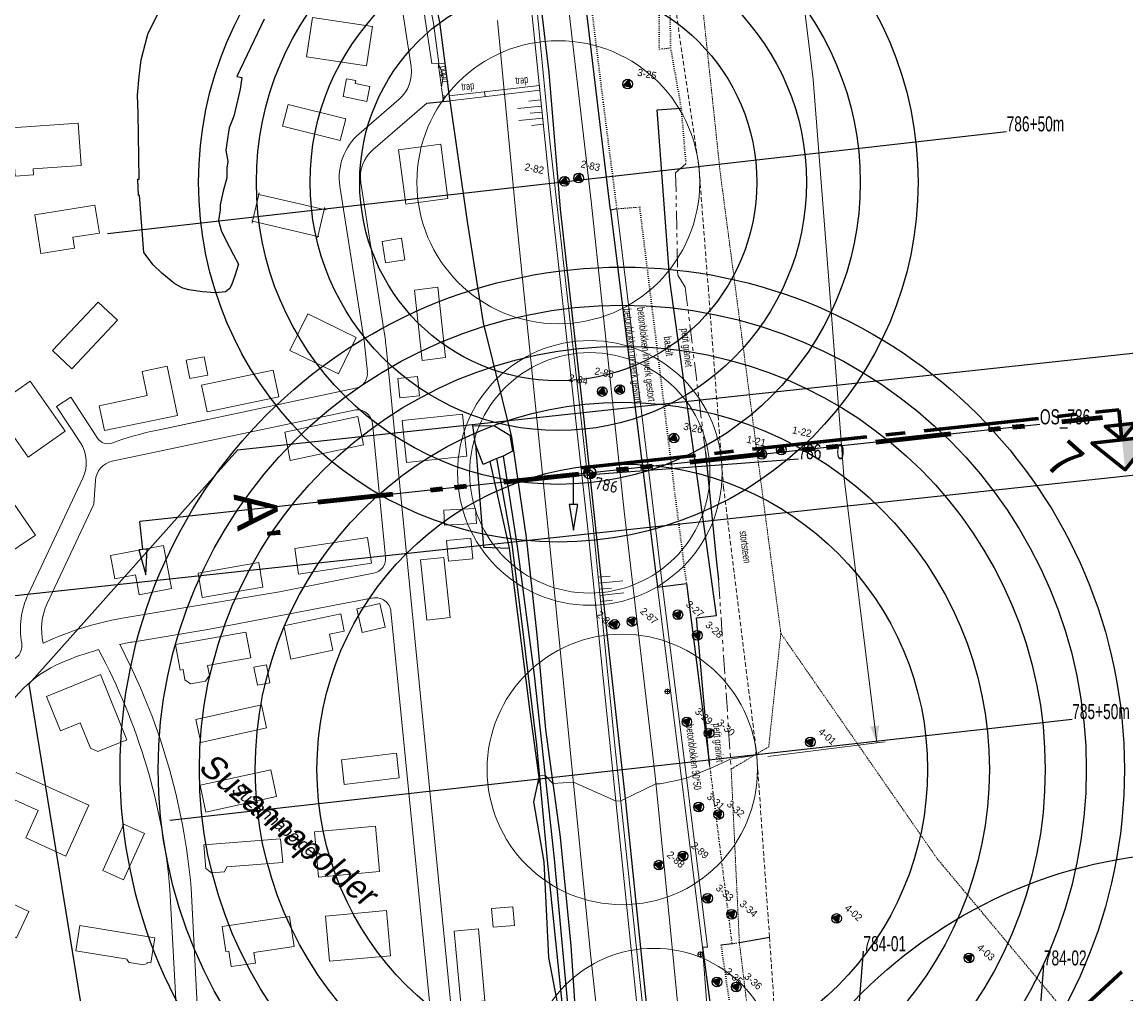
# Model space of a CAD drawing. Header units: metres. Extents: x 63969 to 66720, y 402115 to 403595.
# Tile 35 of 52: x 66018 to 66201, y 402793 to 402954. Entities that reach past the tile are written whole.
import ezdxf
from ezdxf.enums import TextEntityAlignment as Align

# ---------------------------------------------------------------- set-up
doc = ezdxf.new("R2010")
doc.units = ezdxf.units.M
for name, pattern in [('BLADGRENS', [31, 12.5, -6.25, 2, -2, 2, -6.25]), ('CENTER2', [28.575, 19.05, -3.175, 3.175, -3.175]), ('DASHDOT', [1, 0.5, -0.25, 0, -0.25]), ('DOT', [0.25, 0, -0.25]), ('HIDDEN', [0.375, 0.25, -0.125]), ('PHANTOM2', [1.25, 0.625, -0.125, 0.125, -0.125, 0.125, -0.125])]:
    doc.linetypes.add(name, pattern=pattern)
doc.layers.get('0').update_dxf_attribs({"linetype": 'CONTINUOUS'})
for name, color, linetype in [('0 @ 0.5', 7, 'CONTINUOUS'), ('0 @ 1', 7, 'CONTINUOUS'), ('BS-BOORPUNTEN MET CODE', 2, 'CONTINUOUS'), ('BS-DWP KANT PUIN-STENEN', 253, 'CONTINUOUS'), ('BS-INSTEEK-SLOOT-KPN', 253, 'CONTINUOUS'), ('BS-OVERIG-KPN', 253, 'CONTINUOUS'), ('BS-SCHEIDINGSL-TALUDBEKL-NTZ', 253, 'CONTINUOUS'), ('BS-SCHEIDINGSLIJN-TALUDBEKLEDING', 253, 'CONTINUOUS'), ('BS-WATERLIJN-KPN', 253, 'CONTINUOUS'), ('DWARSPROFIEL_LOKATIE', 125, 'CONTINUOUS'), ('DWARSPROFIEL_LOKATIE_INGEMETEN', 1, 'CONTINUOUS'), ('Hulp dieptelijnen', 78, 'CONTINUOUS'), ('THEORETISCHE_NULLIJN', 125, 'CONTINUOUS')]:
    doc.layers.add(name, color=color, linetype=linetype)
for name, color, linetype, lineweight in [('BS-AFVALBAK', 253, 'CONTINUOUS', 0), ('BS-BEBOUWING', 253, 'CONTINUOUS', 0), ('BS-DIJKPAAL', 2, 'CONTINUOUS', 25), ('BS-DIJKPAALNR', 6, 'CONTINUOUS', 25), ('BS-HEK', 253, 'RASTER', 0), ('BS-HEKWERK-NVV-KL-1_5M', 253, 'RASTER', 0), ('BS-KANT-KREUKELBERM', 35, 'PHANTOM2', 0), ('BS-KANT-VERHARDING', 253, 'CONTINUOUS', 0), ('BS-KRUINLIJN', 253, 'CONTINUOUS', 0), ('BS-OVERIGE-LIJNEN', 253, 'CONTINUOUS', 0), ('BS-OVERIGE-TEKSTEN', 253, 'CONTINUOUS', 0), ('BS-OVERIGE-TEKSTEN-1', 253, 'RASTER', 0), ('BS-OVERIGE-TEKSTEN-2', 253, 'CONTINUOUS', 0), ('BS-PERKOENRIJ', 203, 'DOT', 5), ('BS-PERKOENRIJ-MET-BETONBAND', 213, 'DASHDOT', 0), ('BS-RASTER', 253, 'RASTER', 0), ('BS-SYMBOOL-TALUD', 253, 'CONTINUOUS', 0), ('BS-TEENLIJN', 253, 'CONTINUOUS', 0), ('BS-TEENSCHOT-INGEMETEN', 11, 'HIDDEN', 13), ('BS-TRAP-CONTOUR', 253, 'CONTINUOUS', 0), ('BS-TUSSENBERM', 253, 'CONTINUOUS', 0), ('BS-ZANDLIJN', 2, 'HIDDEN', 20), ('GM-C3D-POINT-BORING', 2, 'CONTINUOUS', 25), ('GM-C3D-POINT-BORING @ 0.5', 2, 'CONTINUOUS', 25), ('GM-C3D-POINT-BORING @ 1', 2, 'CONTINUOUS', 25), ('GM-C3D-POINT-LABEL_BORING', 7, 'CONTINUOUS', 25), ('Plts-Dwarsprofiel', 5, 'CENTER2', 70), ('Plts-Dwarsprofiel @ 0.5', 5, 'CENTER2', 70), ('Plts-Dwarsprofiel @ 1', 5, 'CENTER2', 70), ('TL-5.0mm Tekst', 4, 'CONTINUOUS', 50), ('TM-Bladgrens', 5, 'BLADGRENS', 90)]:
    doc.layers.add(name, color=color, linetype=linetype, lineweight=lineweight)
doc.layers.add('Cirkel ingemeten teen', color=69, linetype='CONTINUOUS', lineweight=9, plot=False)
doc.layers.add('TO-Viewport', color=152, linetype='CONTINUOUS', plot=False)
doc.layers.get('BS-OVERIGE-TEKSTEN-1').off()
doc.layers.get('BS-OVERIGE-TEKSTEN-2').off()
doc.styles.add('ISO', font='isocp.shx', dxfattribs={"height": 2.5})
doc.styles.add('StagCAD', font='StagCAD.ttf')
doc.linetypes.add('RASTER', pattern='A,3,-2,[200,RASTER,S=0.75,R=0,X=0,Y=0],-2,3', length=10)

# ---------------------------------------------------------------- blocks, each defined once
blk = doc.blocks.new('PIJLTJE')
at = {"layer": 'DWARSPROFIEL_LOKATIE'}
blk.add_line((0, 4.69), (0, 0), dxfattribs=at)
blk.add_lwpolyline([(0, 8.9), (-0.7, 4.69), (0.7, 4.69)], close=True, dxfattribs=at)
blk = doc.blocks.new('S03')
at = {"color": 0}
for p, q in [((-2.01, 0), (-2.01, -2.01)), ((-1, 0), (-1, -4.01)), ((0, 0), (0, -2.01)), ((1, 0), (1, -4.01)), ((2.01, 0), (2.01, -2.01))]:
    blk.add_line(p, q, dxfattribs=at)
blk = doc.blocks.new('S04')
at = {"color": 0}
for p, q in [((-1, 0), (-1, 4.01)), ((1, 0), (1, 4.01)), ((-2.01, 0), (-2.01, 2.01)), ((0, 0), (0, 2.01)), ((2.01, 0), (2.01, 2.01))]:
    blk.add_line(p, q, dxfattribs=at)
blk = doc.blocks.new('riviernaam')
at = {"layer": 'TL-5.0mm Tekst', "style": 'StagCAD', "oblique": 10}
blk.add_attdef('NAAM', (0, 0), '', height=4, dxfattribs=at)
blk = doc.blocks.new('116', base_point=(63367.988281, 393509.3125))
at = {"layer": 'BS-AFVALBAK'}
blk.add_lwpolyline([(63368.308281, 393509.2725), (63368.308281, 393509.3525), (63368.268281, 393509.4725), (63368.148281, 393509.5925), (63368.028281, 393509.6325), (63367.948281, 393509.6325), (63367.828281, 393509.5925), (63367.708281, 393509.4725), (63367.668281, 393509.3525), (63367.668281, 393509.2725), (63367.708281, 393509.1525), (63367.828281, 393509.0325), (63367.948281, 393508.9925), (63368.028281, 393508.9925), (63368.148281, 393509.0325), (63368.268281, 393509.1525)], close=True, dxfattribs=at)
for points in [[(63367.748281, 393509.3125), (63368.228281, 393509.3125)], [(63367.988281, 393509.5525), (63367.988281, 393509.0725)]]:
    blk.add_lwpolyline(points, dxfattribs=at)
blk = doc.blocks.new('Dijkpaal')
at = {"layer": 'BS-DIJKPAAL'}
h = blk.add_hatch(color=256, dxfattribs=at)
h.paths.add_polyline_path([(0, 0), (0, 1, 0.414214), (-1, 0)])
h.paths.add_polyline_path([(1, 0), (0, 0), (0, -1, 0.414214)])
for p, q in [((-1, 0), (1, 0)), ((0, -1), (0, 1))]:
    blk.add_line(p, q, dxfattribs=at)
blk.add_circle((0, 0), 1, dxfattribs=at)
blk = doc.blocks.new('*U286')
at = {"layer": '0 @ 0.5', "xscale": 0.5, "yscale": 0.5, "zscale": 0.5}
blk.add_blockref('Dijkpaal', (66111.7, 402879.3), dxfattribs=at)
at = {"layer": '0 @ 1'}
blk.add_blockref('Dijkpaal', (66111.7, 402879.3), dxfattribs=at)
blk = doc.blocks.new('De Krabbenkreek')
at = {"layer": 'BS-BEBOUWING'}
for points in [[(66064.786, 402948.219), (66065.776, 402954.731), (66075.701, 402953.223), (66074.711, 402946.711), (66064.786, 402948.219)], [(66074.764, 402940.812), (66070.827, 402941.646), (66071.414, 402944.574), (66072.934, 402944.252), (66072.842, 402943.795), (66075.259, 402943.283), (66074.764, 402940.812)], [(66060.801, 402936.702), (66061.734, 402940.283), (66071.284, 402937.907), (66070.351, 402934.326), (66060.801, 402936.702)], [(66019.46, 402929.622), (66019.528, 402928.655), (66016.515, 402928.443), (66015.956, 402936.414), (66026.949, 402937.185), (66027.44, 402930.182), (66019.46, 402929.622)], [(66081.218, 402923.778), (66088.201, 402924.746), (66087.004, 402933.745), (66080.021, 402932.777), (66081.218, 402923.778)], [(66055.833, 402920.991), (66056.865, 402925.412)], [(66056.728, 402925.444), (66056.865, 402925.412)], [(66056.865, 402925.412), (66056.931, 402925.696)], [(66056.865, 402925.412), (66067.676, 402922.917)], [(66030.438, 402919.016), (66026.035, 402918.316), (66026.321, 402916.484), (66020.734, 402915.597), (66019.729, 402922.039), (66029.719, 402923.626), (66030.438, 402919.016)], [(66067.676, 402922.917), (66067.748, 402923.228)], [(66066.64, 402918.456), (66067.676, 402922.917)], [(66067.676, 402922.917), (66068.019, 402922.838)], [(66055.681, 402921.027), (66055.833, 402920.991)], [(66055.757, 402920.668), (66055.833, 402920.991)], [(66055.833, 402920.991), (66066.64, 402918.456)], [(66066.595, 402918.263), (66066.64, 402918.456)], [(66066.64, 402918.456), (66066.787, 402918.422)], [(66087.781, 402898.374), (66083.915, 402897.914), (66082.68, 402909.57), (66086.546, 402910.03), (66087.781, 402898.374)], [(66033.45, 402904.567), (66030.271, 402907.568), (66022.699, 402899.547), (66025.878, 402896.546), (66033.45, 402904.567)], [(66072.985, 402901.734), (66070.049, 402895.685), (66062.027, 402899.578), (66064.962, 402905.627), (66072.985, 402901.734)], [(66048.432, 402895.497), (66047.828, 402898.532), (66044.816, 402897.932), (66045.42, 402894.897), (66048.432, 402895.497)], [(66037.543, 402896.077), (66038.371, 402892.093), (66030.426, 402890.406), (66031.299, 402886.293), (66043.378, 402888.784), (66041.672, 402896.986), (66037.543, 402896.077)], [(66060.202, 402891.862), (66048.282, 402889.372), (66047.342, 402893.833), (66059.262, 402896.323), (66060.202, 402891.862)], [(66018.957, 402894.473), (66024.783, 402886.19), (66018.63, 402881.88), (66012.804, 402890.164), (66018.957, 402894.473)], [(66090.601, 402888.984), (66091.329, 402882.048), (66081.325, 402880.999), (66080.597, 402887.936), (66090.601, 402888.984)], [(66019.837, 402868.98), (66014.274, 402865.21), (66009.565, 402872.117), (66015.127, 402875.886), (66019.837, 402868.98)], [(66075.521, 402864.321), (66063.461, 402862.499), (66062.805, 402866.766), (66074.865, 402868.589), (66075.521, 402864.321)], [(66041.064, 402867.276), (66042.41, 402860.125), (66037.05, 402859.113), (66036.43, 402862.396), (66032.991, 402861.747), (66032.263, 402865.614), (66041.064, 402867.276)], [(66084.686, 402854.918), (66088.542, 402855.31), (66087.529, 402865.299), (66083.673, 402864.907), (66084.686, 402854.918)], [(66057.551, 402860.362), (66047.484, 402858.636), (66046.788, 402862.693), (66056.856, 402864.419), (66057.551, 402860.362)], [(66070.435, 402855.921), (66071.021, 402853.082), (66068.586, 402852.567), (66069.148, 402849.907), (66062.18, 402848.433), (66061.018, 402853.93), (66070.435, 402855.921)], [(66054.721, 402852.921), (66055.523, 402848.674), (66048.355, 402847.411), (66048.678, 402845.701), (66048.039, 402844.777), (66045.561, 402844.344), (66044.624, 402844.992), (66044.302, 402846.697), (66043.852, 402846.618), (66043.05, 402850.865), (66054.721, 402852.921)], [(66058.115, 402847.503), (66058.684, 402844.507), (66056.616, 402844.115), (66056.047, 402847.111), (66058.115, 402847.503)], [(66030.183, 402833.139), (66034.994, 402835.084), (66030.634, 402845.867), (66021.697, 402842.253), (66023.987, 402836.589), (66027.26, 402837.912), (66028.969, 402833.686), (66030.183, 402833.139)], [(66058.147, 402837.059), (66047.271, 402834.656), (66046.437, 402838.446), (66057.314, 402840.85), (66058.147, 402837.059)], [(66071.014, 402827.694), (66080.137, 402828.799), (66079.662, 402832.855), (66070.539, 402831.75), (66071.014, 402827.694)], [(66047.138, 402827.539), (66048.102, 402823.098), (66059.795, 402825.688), (66058.831, 402830.13), (66047.138, 402827.539)], [(66016.634, 402829.645), (66028.72, 402824.262), (66024.866, 402815.82), (66018.246, 402818.837), (66020.313, 402823.364), (66014.759, 402825.838), (66016.419, 402829.475)], [(66034.474, 402821.124), (66037.904, 402819.577), (66034.43, 402811.874), (66031, 402813.421), (66034.474, 402821.124)], [(66076.178, 402820.767), (66076.84, 402813.284), (66066.776, 402812.346), (66066.114, 402819.828), (66076.178, 402820.767)], [(66048.101, 402813.788), (66049.044, 402813.05), (66051.179, 402813.211), (66051.551, 402814.049), (66060.824, 402814.749), (66060.458, 402818.666), (66047.735, 402817.705), (66048.101, 402813.788)], [(66018.773, 402806.64), (66009.198, 402811.104), (66007.123, 402806.763), (66016.697, 402802.298), (66018.773, 402806.64)], [(66078.686, 402799.319), (66068.563, 402798.408), (66067.889, 402805.896), (66078.012, 402806.807), (66078.686, 402799.319)], [(66050.809, 402804.176), (66061.968, 402805.817), (66062.698, 402800.851), (66056.032, 402799.871), (66056.291, 402798.109), (66052.273, 402797.518), (66051.898, 402800.071), (66051.423, 402800.001), (66050.809, 402804.176)], [(66038.987, 402798.12), (66038.367, 402798.221), (66038.337, 402798.036), (66037.821, 402797.79), (66035.363, 402798.183), (66035.027, 402798.574), (66035.056, 402798.76), (66026.523, 402800.147), (66027.189, 402804.299), (66039.657, 402802.298), (66038.987, 402798.12)], [(66093.248, 402803.77), (66094.322, 402791.831), (66090.319, 402791.471), (66089.245, 402803.41), (66093.248, 402803.77)]]:
    blk.add_lwpolyline(points, dxfattribs=at)
blk = doc.blocks.new('dwp-pijl2')
at = {"layer": 'Plts-Dwarsprofiel', "linetype": 'Continuous', "ltscale": 0.5}
blk.add_line((0, 0), (0.54, -4.97), dxfattribs=at)
at = {"layer": 'Plts-Dwarsprofiel', "linetype": 'Continuous', "ltscale": 0.5, "flags": 128}
blk.add_lwpolyline([(5.51, -4.44), (-4.44, -5.51), (1.07, -9.94), (5.51, -4.44)], dxfattribs=at)
at = {"layer": 'Plts-Dwarsprofiel', "linetype": 'Continuous', "ltscale": 0.5}
blk.add_solid([(0.54, -4.97), (1.07, -9.94), (5.51, -4.44)], dxfattribs=at)
blk = doc.blocks.new('*U298')
at = {"layer": 'Plts-Dwarsprofiel @ 0.5', "xscale": 0.5, "yscale": 0.5, "zscale": 0.5}
blk.add_blockref('dwp-pijl2', (66199.33, 402889.74), dxfattribs=at)
at = {"layer": 'Plts-Dwarsprofiel @ 1'}
blk.add_blockref('dwp-pijl2', (66199.33, 402889.74), dxfattribs=at)
blk = doc.blocks.new('BORING-PBZ')
at = {"layer": 'BS-BOORPUNTEN MET CODE'}
h = blk.add_hatch(color=256, dxfattribs=at)
h.dxf.hatch_style = 1
h.paths.add_polyline_path([(0, 0.8), (-0.69, -0.4), (0.69, -0.4)])
blk.add_lwpolyline([(0, 0.8), (-0.69, -0.4), (0.69, -0.4)], close=True, dxfattribs=at)
blk.add_circle((0, 0), 0.8, dxfattribs=at)
blk = doc.blocks.new('*U302')
at = {"layer": 'GM-C3D-POINT-BORING @ 0.5', "xscale": 0.4999999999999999, "yscale": 0.4999999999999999, "zscale": 0.4999999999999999, "rotation": 318}
blk.add_blockref('BORING-PBZ', (66140.199, 402882.356), dxfattribs=at)
at = {"layer": 'GM-C3D-POINT-BORING @ 1', "rotation": 348}
blk.add_blockref('BORING-PBZ', (66140.199, 402882.356, -1.017), dxfattribs=at)
blk = doc.blocks.new('*U303')
at = {"layer": 'GM-C3D-POINT-BORING @ 0.5', "xscale": 0.4999999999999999, "yscale": 0.4999999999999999, "zscale": 0.4999999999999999, "rotation": 318}
blk.add_blockref('BORING-PBZ', (66143.442, 402883.088), dxfattribs=at)
at = {"layer": 'GM-C3D-POINT-BORING @ 1', "rotation": 348}
blk.add_blockref('BORING-PBZ', (66143.442, 402883.088, -1.203), dxfattribs=at)
blk = doc.blocks.new('*U316')
at = {"layer": 'GM-C3D-POINT-BORING @ 0.5', "xscale": 0.4999999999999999, "yscale": 0.4999999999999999, "zscale": 0.4999999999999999, "rotation": 318}
blk.add_blockref('BORING-PBZ', (66113.754, 402892.763), dxfattribs=at)
at = {"layer": 'GM-C3D-POINT-BORING @ 1', "rotation": 348}
blk.add_blockref('BORING-PBZ', (66113.754, 402892.763, 3.467), dxfattribs=at)
blk = doc.blocks.new('*U317')
at = {"layer": 'GM-C3D-POINT-BORING @ 0.5', "xscale": 0.4999999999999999, "yscale": 0.4999999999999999, "zscale": 0.4999999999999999, "rotation": 318}
blk.add_blockref('BORING-PBZ', (66116.66, 402893.092), dxfattribs=at)
at = {"layer": 'GM-C3D-POINT-BORING @ 1', "rotation": 348}
blk.add_blockref('BORING-PBZ', (66116.66, 402893.092, 2.932), dxfattribs=at)
blk = doc.blocks.new('*U318')
at = {"layer": 'GM-C3D-POINT-BORING @ 0.5', "xscale": 0.4999999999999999, "yscale": 0.4999999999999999, "zscale": 0.4999999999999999, "rotation": 318}
blk.add_blockref('BORING-PBZ', (66115.798, 402854.186), dxfattribs=at)
at = {"layer": 'GM-C3D-POINT-BORING @ 1', "rotation": 318}
blk.add_blockref('BORING-PBZ', (66115.798, 402854.186, 4.394), dxfattribs=at)
blk = doc.blocks.new('*U319')
at = {"layer": 'GM-C3D-POINT-BORING @ 0.5', "xscale": 0.4999999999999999, "yscale": 0.4999999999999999, "zscale": 0.4999999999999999, "rotation": 318}
blk.add_blockref('BORING-PBZ', (66118.701, 402854.664), dxfattribs=at)
at = {"layer": 'GM-C3D-POINT-BORING @ 1', "rotation": 318}
blk.add_blockref('BORING-PBZ', (66118.701, 402854.664, 3.3), dxfattribs=at)
blk = doc.blocks.new('*U320')
at = {"layer": 'GM-C3D-POINT-BORING @ 0.5', "xscale": 0.4999999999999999, "yscale": 0.4999999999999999, "zscale": 0.4999999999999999, "rotation": 318}
blk.add_blockref('BORING-PBZ', (66123.142, 402814.322), dxfattribs=at)
at = {"layer": 'GM-C3D-POINT-BORING @ 1', "rotation": 318}
blk.add_blockref('BORING-PBZ', (66123.142, 402814.322, 3.251), dxfattribs=at)
blk = doc.blocks.new('*U321')
at = {"layer": 'GM-C3D-POINT-BORING @ 0.5', "xscale": 0.4999999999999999, "yscale": 0.4999999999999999, "zscale": 0.4999999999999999, "rotation": 318}
blk.add_blockref('BORING-PBZ', (66127.121, 402815.843), dxfattribs=at)
at = {"layer": 'GM-C3D-POINT-BORING @ 1', "rotation": 318}
blk.add_blockref('BORING-PBZ', (66127.121, 402815.843, 2.822), dxfattribs=at)
blk = doc.blocks.new('*U332')
at = {"layer": 'GM-C3D-POINT-BORING @ 0.5', "xscale": 0.4999999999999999, "yscale": 0.4999999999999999, "zscale": 0.4999999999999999, "rotation": 318}
blk.add_blockref('BORING-PBZ', (66125.631, 402885.049), dxfattribs=at)
at = {"layer": 'GM-C3D-POINT-BORING @ 1', "rotation": 348}
blk.add_blockref('BORING-PBZ', (66125.631, 402885.049, 1.34), dxfattribs=at)
blk = doc.blocks.new('*U333')
at = {"layer": 'GM-C3D-POINT-BORING @ 0.5', "xscale": 0.4999999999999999, "yscale": 0.4999999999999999, "zscale": 0.4999999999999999, "rotation": 318}
blk.add_blockref('BORING-PBZ', (66126.288, 402855.793), dxfattribs=at)
at = {"layer": 'GM-C3D-POINT-BORING @ 1', "rotation": 318}
blk.add_blockref('BORING-PBZ', (66126.288, 402855.793, 2.059), dxfattribs=at)
blk = doc.blocks.new('*U334')
at = {"layer": 'GM-C3D-POINT-BORING @ 0.5', "xscale": 0.4999999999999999, "yscale": 0.4999999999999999, "zscale": 0.4999999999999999, "rotation": 318}
blk.add_blockref('BORING-PBZ', (66129.513, 402852.386), dxfattribs=at)
at = {"layer": 'GM-C3D-POINT-BORING @ 1', "rotation": 318}
blk.add_blockref('BORING-PBZ', (66129.513, 402852.386, 1.251), dxfattribs=at)
blk = doc.blocks.new('*U335')
at = {"layer": 'GM-C3D-POINT-BORING @ 0.5', "xscale": 0.4999999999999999, "yscale": 0.4999999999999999, "zscale": 0.4999999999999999, "rotation": 318}
blk.add_blockref('BORING-PBZ', (66127.774, 402838.053), dxfattribs=at)
at = {"layer": 'GM-C3D-POINT-BORING @ 1', "rotation": 318}
blk.add_blockref('BORING-PBZ', (66127.774, 402838.053, 2.288), dxfattribs=at)
blk = doc.blocks.new('*U336')
at = {"layer": 'GM-C3D-POINT-BORING @ 0.5', "xscale": 0.4999999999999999, "yscale": 0.4999999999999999, "zscale": 0.4999999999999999, "rotation": 318}
blk.add_blockref('BORING-PBZ', (66131.459, 402836.175), dxfattribs=at)
at = {"layer": 'GM-C3D-POINT-BORING @ 1', "rotation": 318}
blk.add_blockref('BORING-PBZ', (66131.459, 402836.175, 1.213), dxfattribs=at)
blk = doc.blocks.new('*U337')
at = {"layer": 'GM-C3D-POINT-BORING @ 0.5', "xscale": 0.4999999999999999, "yscale": 0.4999999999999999, "zscale": 0.4999999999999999, "rotation": 318}
blk.add_blockref('BORING-PBZ', (66129.738, 402823.941), dxfattribs=at)
at = {"layer": 'GM-C3D-POINT-BORING @ 1', "rotation": 318}
blk.add_blockref('BORING-PBZ', (66129.738, 402823.941, 2.134), dxfattribs=at)
blk = doc.blocks.new('*U338')
at = {"layer": 'GM-C3D-POINT-BORING @ 0.5', "xscale": 0.4999999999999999, "yscale": 0.4999999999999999, "zscale": 0.4999999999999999, "rotation": 318}
blk.add_blockref('BORING-PBZ', (66133.047, 402822.705), dxfattribs=at)
at = {"layer": 'GM-C3D-POINT-BORING @ 1', "rotation": 318}
blk.add_blockref('BORING-PBZ', (66133.047, 402822.705, 1.237), dxfattribs=at)
blk = doc.blocks.new('*U339')
at = {"layer": 'GM-C3D-POINT-BORING @ 0.5', "xscale": 0.4999999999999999, "yscale": 0.4999999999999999, "zscale": 0.4999999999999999, "rotation": 318}
blk.add_blockref('BORING-PBZ', (66131.225, 402808.814), dxfattribs=at)
at = {"layer": 'GM-C3D-POINT-BORING @ 1', "rotation": 318}
blk.add_blockref('BORING-PBZ', (66131.225, 402808.814, 2.319), dxfattribs=at)
blk = doc.blocks.new('*U340')
at = {"layer": 'GM-C3D-POINT-BORING @ 0.5', "xscale": 0.4999999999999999, "yscale": 0.4999999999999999, "zscale": 0.4999999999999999, "rotation": 318}
blk.add_blockref('BORING-PBZ', (66135.194, 402806.178), dxfattribs=at)
at = {"layer": 'GM-C3D-POINT-BORING @ 1', "rotation": 318}
blk.add_blockref('BORING-PBZ', (66135.194, 402806.178, 1.202), dxfattribs=at)
blk = doc.blocks.new('*U341')
at = {"layer": 'GM-C3D-POINT-BORING @ 0.5', "xscale": 0.4999999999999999, "yscale": 0.4999999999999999, "zscale": 0.4999999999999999, "rotation": 318}
blk.add_blockref('BORING-PBZ', (66132.768, 402794.984), dxfattribs=at)
at = {"layer": 'GM-C3D-POINT-BORING @ 1', "rotation": 318}
blk.add_blockref('BORING-PBZ', (66132.768, 402794.984, 2.343), dxfattribs=at)
blk = doc.blocks.new('*U342')
at = {"layer": 'GM-C3D-POINT-BORING @ 0.5', "xscale": 0.4999999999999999, "yscale": 0.4999999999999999, "zscale": 0.4999999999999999, "rotation": 318}
blk.add_blockref('BORING-PBZ', (66135.951, 402794.145), dxfattribs=at)
at = {"layer": 'GM-C3D-POINT-BORING @ 1', "rotation": 318}
blk.add_blockref('BORING-PBZ', (66135.951, 402794.145, 1.544), dxfattribs=at)
blk = doc.blocks.new('*U397')
at = {"layer": 'GM-C3D-POINT-BORING @ 0.5', "xscale": 0.4999999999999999, "yscale": 0.4999999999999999, "zscale": 0.4999999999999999, "rotation": 318}
blk.add_blockref('BORING-PBZ', (66148.223, 402834.707), dxfattribs=at)
at = {"layer": 'GM-C3D-POINT-BORING @ 1', "rotation": 318}
blk.add_blockref('BORING-PBZ', (66148.223, 402834.707, -0.158), dxfattribs=at)
blk = doc.blocks.new('*U398')
at = {"layer": 'GM-C3D-POINT-BORING @ 0.5', "xscale": 0.4999999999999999, "yscale": 0.4999999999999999, "zscale": 0.4999999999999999, "rotation": 318}
blk.add_blockref('BORING-PBZ', (66152.582, 402805.489), dxfattribs=at)
at = {"layer": 'GM-C3D-POINT-BORING @ 1', "rotation": 318}
blk.add_blockref('BORING-PBZ', (66152.582, 402805.489, 0.858), dxfattribs=at)
blk = doc.blocks.new('*U399')
at = {"layer": 'GM-C3D-POINT-BORING @ 0.5', "xscale": 0.4999999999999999, "yscale": 0.4999999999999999, "zscale": 0.4999999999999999, "rotation": 318}
blk.add_blockref('BORING-PBZ', (66174.508, 402798.95), dxfattribs=at)
at = {"layer": 'GM-C3D-POINT-BORING @ 1', "rotation": 318}
blk.add_blockref('BORING-PBZ', (66174.508, 402798.95, -0.1), dxfattribs=at)
blk = doc.blocks.new('DIM_PIJL')
at = {"layer": 'BS-OVERIGE-TEKSTEN'}
blk.add_line((0, 1.41), (0, -1.41), dxfattribs=at)
at = {"layer": 'BS-OVERIGE-TEKSTEN', "linetype": 'ByBlock'}
blk.add_solid([(-2.83, -0.75), (-2.83, 0.75), (0, 0)], dxfattribs=at)

msp = doc.modelspace()

# ---------------------------------------------------------------- linework, layer by layer
at = {"layer": 'BS-BEBOUWING'}
for points in [[(66077.28, 402917.63), (66080.52, 402918.14), (66081.08, 402914.6), (66077.83, 402914.09)], [(66079.91, 402894.91), (66083.16, 402895.23), (66083.47, 402892.03), (66080.22, 402891.71)], [(66061.15, 402886.05), (66073.27, 402888.61), (66074.2, 402883.92), (66062.08, 402881.36)], [(66087.49, 402873.11), (66092.78, 402873.37), (66092.9, 402870.89), (66087.61, 402870.63)], [(66087.97, 402868.1), (66092, 402868.49), (66092.34, 402865.04), (66088.31, 402864.64)], [(66073.09, 402856.77), (66076.91, 402857.65), (66077.8, 402853.71), (66073.98, 402852.83)], [(66095.42, 402807.12), (66098.95, 402807.41), (66099.2, 402804.34), (66095.67, 402804.05)]]:
    msp.add_lwpolyline(points, close=True, dxfattribs=at)
at = {"layer": 'BS-HEK'}
for p, q in [((66086.6, 402947.12), (66087.34, 402945.33)), ((66086.87, 402945.13), (66087.34, 402945.33)), ((66086.87, 402945.13), (66087.38, 402945.07)), ((66087.13, 402943.15), (66087.38, 402945.07)), ((66087.32, 402941.8), (66087.57, 402941.76)), ((66087.45, 402940.8), (66087.57, 402941.76))]:
    msp.add_line(p, q, dxfattribs=at)
msp.add_lwpolyline([(66076.69, 402990.97), (66076.71, 402990.4), (66080.62, 402985.2), (66081.54, 402979.51), (66084.68, 402959.24), (66085.8, 402953.77), (66086.67, 402947.12)], dxfattribs=at)
at = {"layer": 'BS-HEKWERK-NVV-KL-1_5M'}
for p, q in [((66086.6, 402947.12), (66087.13, 402943.15)), ((66087.32, 402941.8), (66087.45, 402940.8))]:
    msp.add_line(p, q, dxfattribs=at)
at = {"layer": 'BS-INSTEEK-SLOOT-KPN', "flags": 128}
for points in [[(66085.66, 402959.41), (66086.79, 402953.94), (66088.28, 402942.44), (66091.38, 402920.91), (66094.05, 402904.16), (66098.71, 402885.21), (66101.14, 402868.56), (66102.95, 402852.45), (66104.36, 402836.76), (66106.8, 402818.95), (66108.55, 402800.96), (66109.67, 402784.35), (66110.32, 402777.9), (66113.71, 402750.51), (66112.91, 402746.1), (66110.57, 402736.12), (66106.56, 402723.3)], [(66092.77, 402884.01), (66094.06, 402866.99), (66098.36, 402866.82), (66101.75, 402839.69), (66103.25, 402828.86), (66102.39, 402824.81), (66104.1, 402814.88), (66104.83, 402799.01), (66106.41, 402790.95), (66107.04, 402782.29), (66109.02, 402751.39), (66107.57, 402740.88), (66101.31, 402719.91), (66091.27, 402694), (66085.66, 402674.66)]]:
    msp.add_lwpolyline(points, dxfattribs=at)
at = {"layer": 'BS-INSTEEK-SLOOT-KPN'}
msp.add_polyline3d([(66095.13, 402881.17, 0), (66098.36, 402866.82, 0)], dxfattribs=at)
at = {"layer": 'BS-KANT-KREUKELBERM', "ltscale": 5}
for points in [[(66127.63, 402930.46), (66125.92, 402928.96), (66126.26, 402912.02), (66127.52, 402910.05), (66130.86, 402882.7)], [(66133.03, 402861.57), (66135.12, 402830.23)]]:
    msp.add_lwpolyline(points, dxfattribs=at)
at = {"layer": 'BS-KANT-VERHARDING'}
for p, q in [((66075.77, 402932.8), (66084.72, 402940.51)), ((66074.33, 402901.14), (66074.84, 402895.99)), ((66077.94, 402900.16), (66092.13, 402756.51)), ((66039.87, 402886.33), (66072.87, 402893.29)), ((66023.36, 402890.3), (66025.7, 402891.83)), ((66023.36, 402890.3), (66027.3, 402884.26)), ((66032.56, 402881.21), (66072.68, 402889.68)), ((66075.68, 402887.48), (66077.86, 402865.36)), ((66027.71, 402878.43), (66018.64, 402859.15)), ((66029.53, 402874.09), (66029.79, 402878.01)), ((66029.53, 402874.09), (66025.67, 402865.87)), ((66060.27, 402859.59), (66075.86, 402862.66)), ((66047.74, 402857.5), (66060.27, 402859.59)), ((66048.43, 402853.36), (66075.78, 402858.57)), ((66078.75, 402856.36), (66088.65, 402756.17)), ((66042.14, 402810.26), (66043.61, 402782.68)), ((66045.63, 402810.5), (66047.11, 402782.87))]:
    msp.add_line(p, q, dxfattribs=at)
for points in [[(66078.86, 402967.76), (66082.08, 402946.57, -0.258117), (66080.06, 402941.12), (66073.49, 402935.46)], [(66048.35, 402888.12), (66039.87, 402886.33, 0.034623), (66032.5, 402884.23, -0.347928), (66030.15, 402885.02), (66025.7, 402891.83)], [(66022.5, 402867.36), (66018.64, 402859.15, 0.155222), (66017.58, 402851.09, -0.2766), (66016.66, 402848.69, 0.125023), (66009.4, 402839.21), (66006.51, 402832.47)], [(66025.67, 402865.87), (66021.81, 402857.66, 0.171044), (66021.15, 402851.11, 0.786263)], [(66047.74, 402857.5), (66035.21, 402855.41, 0.066182), (66021.15, 402851.11, 1.52373)], [(66048.43, 402853.36), (66035.9, 402851.27, 0.010328), (66033.8, 402850.88, 0.010328)], [(66030.3, 402850.01, 0.031775), (66024.12, 402847.83, 0.19286), (66013.59, 402837.32), (65994.98, 402793.95)]]:
    msp.add_lwpolyline(points, format="xyb", dxfattribs=at)
for points in [[(66082.98, 402963.94), (66085.54, 402947.1), (66087.66, 402947.13)], [(66073.76, 402927.33), (66077.58, 402903)], [(66070.31, 402926.79), (66074.33, 402901.14)]]:
    msp.add_lwpolyline(points, dxfattribs=at)
for centre, radius, start, end in [((66079.69, 402928.26), 9.5, 130.7487, 188.9206), ((66079.69, 402928.26), 6, 130.7487, 188.9206), ((66028.19, 402895.25), 50, 5.6391, 8.9206), ((66072.35, 402895.74), 2.5, 281.9229, 5.6391), ((66073.19, 402887.23), 2.5, 5.6391, 101.9229), ((66022.28, 402880.98), 6, 334.822, 33.1178), ((66033.29, 402877.78), 3.5, 101.9229, 176.1835), ((66075.38, 402865.11), 2.5, 281.1515, 5.6391), ((66076.26, 402856.11), 2.5, 5.6391, 101.1515), ((65939.65, 402801.38), 106.38, 4.9224, 27.7307), ((65939.65, 402801.38), 102.88, 4.9538, 28.2138)]:
    msp.add_arc(centre, radius, start, end, dxfattribs=at)
at = {"layer": 'BS-KRUINLIJN', "flags": 128}
msp.add_lwpolyline([(66103.12, 402669.06), (66102.11, 402671.2), (66102.87, 402678.55), (66111.59, 402707.1), (66119.42, 402733.11), (66122.63, 402743.07), (66123.41, 402746.18), (66123.66, 402751.3), (66120.47, 402781.7), (66115.2, 402832.97), (66111.37, 402870.01), (66104.88, 402928.73), (66101.33, 402963.05)], dxfattribs=at)
at = {"layer": 'BS-KRUINLIJN'}
for points in [[(66103.04, 402669, 0), (66102.11, 402671.2, 0), (66102.87, 402678.55, 0), (66111.59, 402707.1, 0), (66119.42, 402733.11, 0), (66122.63, 402743.07, 0), (66123.41, 402746.18, 0), (66123.66, 402751.3, 0), (66120.47, 402781.7, 0), (66115.2, 402832.97, 0), (66111.37, 402870.01, 0), (66104.88, 402928.73, 0), (66101.33, 402963.05, 0)], [(66125.25, 402749.34, 0), (66121.4, 402781.99, 0), (66115.84, 402834.15, 0), (66112.23, 402870.4, 0), (66105.08, 402934.21, 0), (66102.26, 402963.23, 0)]]:
    msp.add_polyline3d(points, dxfattribs=at)
at = {"layer": 'BS-OVERIG-KPN'}
msp.add_line((66084.72, 402940.51), (66088.51, 402940.92), dxfattribs=at)
msp.add_polyline3d([(66096.28, 402881.69, 0), (66095.13, 402881.17, 0), (66094.03, 402880.67, 0), (66092.77, 402884.01, 0), (66092.31, 402887.16, 0), (66095.9, 402887.06, 0), (66098.44, 402885.52, 0), (66098.88, 402882.9, 0), (66097.35, 402882.08, 0)], close=True, dxfattribs=at)
at = {"layer": 'BS-OVERIGE-LIJNEN'}
msp.add_polyline3d([(66130.36, 402800.71, 0), (66131.2, 402800.76, 0), (66127.57, 402830.14, 0), (66123.76, 402860.49, 0), (66121.96, 402875.33, 0), (66116.18, 402923.01, 0)], dxfattribs=at)
at = {"layer": 'BS-OVERIGE-TEKSTEN'}
msp.add_line((66141.17, 402832.31), (66159.26, 402834.57), dxfattribs=at)
msp.add_lwpolyline([(66159.26, 402834.57), (66159.26, 402834.6), (66153.77, 402878.78), (66151.28, 402911.16), (66148.72, 402944.46), (66142.69, 402993.64), (66139.21, 403036.18, 0.236351), (66111.33, 403082.1), (65976.88, 403166.56)], format="xyb", dxfattribs=at)
at = {"layer": 'BS-PERKOENRIJ'}
for points in [[(65647.61, 403239.66), (65699.76, 403226.12), (65743.38, 403214.63), (65791.18, 403202.18), (65841.67, 403189.42), (65893.88, 403171.36), (65920.6, 403159.17), (65940.17, 403148.16), (65974.45, 403127.73), (66009.33, 403106.21), (66050.89, 403079.91), (66087.94, 403056.32), (66094.02, 403051.72), (66099.19, 403045.19), (66101.82, 403038.2), (66107.9, 402989.76), (66113.92, 402940.65), (66116.18, 402923.01), (66119.96, 402923.3), (66125.81, 402875.78), (66127.71, 402860.98)], [(66125.09, 402949.67), (66123.22, 402949.44), (66123.09, 402966.96), (66124.92, 402960.58), (66125.09, 402949.67), (66126.85, 402939.69), (66127.63, 402930.46)], [(66133.45, 402801.07), (66137.44, 402774.03), (66137.69, 402772.25)], [(66135.26, 402801.28), (66136.48, 402801.5)]]:
    msp.add_lwpolyline(points, dxfattribs=at)
at = {"layer": 'BS-PERKOENRIJ-MET-BETONBAND'}
msp.add_polyline3d([(66131.54, 402831.01, 0), (66135.26, 402801.28, 0)], dxfattribs=at)
at = {"layer": 'BS-RASTER'}
msp.add_line((66087.15, 402943.05), (66087.3, 402941.89), dxfattribs=at)
at = {"layer": 'BS-SCHEIDINGSL-TALUDBEKL-NTZ'}
msp.add_polyline3d([(66136.48, 402801.5, 0), (66141.47, 402802.41, 0)], dxfattribs=at)
at = {"layer": 'BS-SCHEIDINGSLIJN-TALUDBEKLEDING'}
for points in [[(66116.18, 402923.01), (66115.13, 402922.81), (66113.01, 402940.17), (66107.03, 402990.6), (66100.75, 403037.87), (66098.27, 403044.8), (66093.28, 403050.96), (66087.52, 403055.31), (66050.26, 403079.12), (66008.58, 403105.51), (65974.05, 403127), (65939.71, 403147.43), (65920.45, 403158.52), (65893.52, 403170.47), (65841.1, 403188.65), (65790.63, 403201.2), (65743.41, 403213.66), (65699.67, 403225.19), (65647.45, 403238.73)], [(66115.13, 402922.81), (66121.06, 402875.36), (66122.94, 402860.37), (66123.76, 402860.49), (66127.71, 402860.98), (66131.54, 402831.01), (66129.38, 402855.3), (66132.7, 402855.68), (66131.34, 402865.29), (66124.95, 402911.16), (66122.88, 402939.42), (66126.85, 402939.69)], [(66130.86, 402882.7), (66132.64, 402865.02), (66133.03, 402861.57)], [(66130.36, 402800.71), (66131.99, 402788.78), (66131.42, 402788.7), (66132.88, 402779.4), (66132.37, 402779.35), (66132.93, 402776.1), (66132.4, 402776), (66132.92, 402773.15), (66132.45, 402772.99), (66132.39, 402771.92), (66137.69, 402772.25)], [(66135.26, 402801.28), (66133.45, 402801.07)]]:
    msp.add_lwpolyline(points, dxfattribs=at)
at = {"layer": 'BS-TEENLIJN'}
msp.add_polyline3d([(66096.4, 402954.22, 0), (66099.56, 402921.16, 0), (66105.06, 402867.2, 0), (66111.8, 402799.65, 0), (66116.32, 402758.53, 0), (66116.37, 402758.52, 0), (66116.75, 402749.9, 0), (66115.53, 402741.06, 0), (66113.98, 402735.71, 0), (66107.84, 402715.91, 0), (66104.57, 402703.39, 0), (66102.6, 402693.87, 0), (66100.74, 402679.62, 0), (66102.11, 402671.2, 0)], dxfattribs=at)
at = {"layer": 'BS-TEENSCHOT-INGEMETEN', "ltscale": 3}
msp.add_lwpolyline([(66143.36, 402774.7), (66141.47, 402802.41), (66139.35, 402832.66), (66133.87, 402876.78), (66131.34, 402909.62), (66129.77, 402930.07), (66122.16, 402981.5), (66122.16, 402981.54)], dxfattribs=at)
at = {"layer": 'BS-TRAP-CONTOUR'}
for p, q in [((66088.42, 402941.71), (66103.35, 402943.45)), ((66103.44, 402942.66), (66103.35, 402943.45)), ((66088.51, 402940.92), (66088.42, 402941.71)), ((66088.51, 402940.92), (66103.44, 402942.66)), ((66094.36, 402941.6), (66094.27, 402942.4)), ((66097.57, 402941.98), (66097.48, 402942.77))]:
    msp.add_line(p, q, dxfattribs=at)
at = {"layer": 'BS-TUSSENBERM'}
for points in [[(65933.54, 403134.96), (65943.2, 403129.19), (65950.35, 403126.29), (65961.78, 403123.01), (65971.93, 403120.26), (65981.32, 403116.22), (65991.99, 403109.94), (66014.81, 403096.01), (66061.31, 403066.09), (66086.38, 403051.14), (66091.98, 403045.99), (66094.48, 403041.66), (66095.82, 403037.4), (66100.03, 403010.93), (66107.46, 402962.61), (66111.91, 402924.28), (66117.41, 402872.92), (66122.52, 402829.12), (66125, 402804.09), (66126.91, 402784.84), (66125.25, 402749.34)], [(66132.45, 402772.99), (66130.36, 402800.71), (66126.7, 402829.98), (66122.94, 402860.37)]]:
    msp.add_lwpolyline(points, dxfattribs=at)
at = {"layer": 'BS-WATERLIJN-KPN'}
msp.add_lwpolyline([(66057.75, 402954.43), (66053.2, 402944.94), (66054.04, 402944.79), (66053.77, 402942.82), (66052.73, 402938.34), (66051.97, 402936.44), (66051.57, 402933.89), (66051.39, 402932.75), (66051.71, 402930.85), (66051.58, 402929.75), (66051.58, 402928.16), (66050.98, 402925.95), (66050.44, 402923.7), (66050.43, 402922.86), (66050.17, 402921.06), (66050.64, 402919.45), (66051.36, 402917.95), (66052.64, 402915.39), (66053.48, 402913.84), (66052.88, 402911.9), (66052.39, 402910.54), (66052.08, 402909.85), (66051.35, 402909.29), (66049.63, 402909.12), (66047.53, 402909.26), (66045.27, 402909.6), (66044.26, 402909.9), (66042.92, 402910.62), (66040.78, 402912.39), (66039.37, 402913.76), (66037.8, 402915.81), (66037.1, 402925.2), (66036.92, 402925.22), (66036.82, 402927.91), (66037.03, 402927.93), (66036.89, 402938.87), (66036.76, 402941.85), (66037.02, 402944.91), (66037.37, 402947.7), (66038.47, 402951.95), (66040.11, 402955.33)], dxfattribs=at)
for points in [[(66097.35, 402882.08, 0), (66099.68, 402867.07, 0), (66102.5, 402845.79, 0), (66105.77, 402815.39, 0), (66108.5, 402785.87, 0), (66111.45, 402755.64, 0), (66111.5, 402746.23, 0), (66110.07, 402739.79, 0), (66105.27, 402723.6, 0), (66097.47, 402702.5, 0), (66088.83, 402673.56, 0), (66087.31, 402669.07, 0)], [(66107.66, 402786.18, 0), (66104.62, 402815.67, 0), (66102.95, 402834.25, 0), (66100.56, 402853.86, 0), (66098.83, 402867.42, 0), (66096.28, 402881.69, 0)]]:
    msp.add_polyline3d(points, dxfattribs=at)
at = {"layer": 'BS-ZANDLIJN'}
msp.add_lwpolyline([(66143.35, 402852.71), (66169.25, 402815.39), (66191.19, 402789.15), (66217.81, 402760.5), (66235.39, 402742.64), (66251.63, 402726.45)], dxfattribs=at)
for points in [[(65652.65, 403256.41, 0), (65703.47, 403242.79, 0), (65745.62, 403232.29, 0), (65783.28, 403225.33, 0), (65791.96, 403227.04, 0), (65801.69, 403222.86, 0), (65806.79, 403215.02, 0), (65843.26, 403206.63, 0), (65857.02, 403205.31, 0), (65884.68, 403189.75, 0), (65921.2, 403177.96, 0), (65948, 403165.95, 0), (65988.25, 403145.04, 0), (66025.24, 403122.12, 0), (66055.15, 403100.54, 0), (66095.66, 403077.84, 0), (66110.19, 403064.55, 0), (66114.33, 403056.31, 0), (66120.99, 403035.97, 0), (66124.49, 403012.18, 0), (66133.3, 402929.06, 0), (66143.35, 402852.71, 0), (66141.34, 402833.92, 0), (66135.12, 402830.23, 0)], [(66135.12, 402830.23, 0), (66136.48, 402801.5, 0), (66139.8, 402774.35, 0), (66140.11, 402766.58, 0), (66144.46, 402760.08, 0), (66155.98, 402758.14, 0), (66187.14, 402759.73, 0), (66199.38, 402759, 0), (66211.97, 402754.52, 0), (66223.75, 402747.25, 0), (66244.18, 402729.92, 0)]]:
    msp.add_polyline3d(points, dxfattribs=at)
at = {"layer": 'Cirkel ingemeten teen'}
msp.add_polyline3d([(66139.24, 402833.58, 0), (66139.2, 402832.56, 0), (66135.03, 402831.86, 0), (66131.63, 402830.35, 0), (66131.6, 402830.34, 0), (66127.71, 402828.72, 0), (66126.85, 402828.51, 0), (66123.37, 402827.81, 0), (66122.66, 402827.76, 0), (66116.85, 402824.95, 0), (66116.07, 402824.93, 0), (66108.98, 402828.07, 0), (66105.56, 402827.86, 0), (66104.28, 402829.19, 0), (66103.4, 402829.09, 0), (66103.28, 402827.87, 0)], dxfattribs=at)
for centre, radius in [((66106.48, 402927.42), 23.44), ((66111.7, 402879.29), 21.92), ((66111.7, 402879.29), 19.91), ((66117.08, 402830.17), 22.4), ((66122.3, 402779.86), 20.68)]:
    msp.add_circle(centre, radius, dxfattribs=at)
at = {"layer": 'DWARSPROFIEL_LOKATIE', "color": 203}
for p, q in [((66031.8, 402918.95), (66180.76, 402935.85)), ((66042.1, 402821.78), (66191.62, 402838.51))]:
    msp.add_line(p, q, dxfattribs=at)
for points in [[(66160.58, 402695.48), (66152.43, 402741.58), (66157.03, 402800.06)], [(66165.54, 402687.55), (66182.04, 402735.42), (66186.93, 402797.7)]]:
    msp.add_lwpolyline(points, dxfattribs=at)
at = {"layer": 'DWARSPROFIEL_LOKATIE'}
msp.add_polyline3d([(66186.27, 402887.32, 0), (66037.13, 402871.26, 0)], dxfattribs=at)
at = {"layer": 'DWARSPROFIEL_LOKATIE_INGEMETEN'}
msp.add_lwpolyline([(66146.27, 402881.55), (66108.99, 402878.72)], dxfattribs=at)
at = {"layer": 'Hulp dieptelijnen'}
for centre, radius in [((66106.48, 402927.42), 59.6), ((66106.48, 402927.42), 50.03), ((66106.48, 402927.42), 41.12), ((66106.48, 402927.42), 32.9), ((66117.08, 402830.17), 83.19), ((66117.08, 402830.17), 76.88), ((66117.08, 402830.17), 70.07), ((66117.08, 402830.17), 60.82), ((66117.08, 402830.17), 50.58), ((66213.26, 402736.56), 79.95), ((66225.38, 402706.88), 88.28)]:
    msp.add_circle(centre, radius, dxfattribs=at)
at = {"layer": 'Plts-Dwarsprofiel'}
msp.add_line((66110.26, 402880.14), (66199.33, 402889.74), dxfattribs=at)
msp.add_lwpolyline([(66182.42, 402740.09), (66185.84, 402783.73), (66241.19, 402834.89)], dxfattribs=at)
at = {"layer": 'THEORETISCHE_NULLIJN', "flags": 128}
msp.add_lwpolyline([(66121.67, 402786.12), (66117.62, 402825.36), (66114.57, 402852.67), (66110.69, 402888.65), (66106.85, 402922.98), (66104.95, 402945.58), (66102.41, 402966.88)], dxfattribs=at)
at = {"layer": 'TM-Bladgrens'}
msp.add_line((66066.64, 402874.44), (66196.64, 402888.44), dxfattribs=at)
at = {"layer": 'TO-Viewport'}
msp.add_lwpolyline([(65446.1, 403089.49), (65725.62, 403030.06), (65698.46, 402902.23), (65940.5, 402850.8), (66276.42, 402886.97), (66216.98, 403253.29), (65522.44, 403400.87), (65446.1, 403089.49)], dxfattribs=at)
msp.add_lwpolyline([(66458.92, 402152.18), (66719.78, 402444.79), (66209.3, 402899.86), (66053.35, 402883.07), (66018.76, 402844.27), (66075.62, 402493.88)], close=True, dxfattribs=at)

# ---------------------------------------------------------------- block references
for name in ['De Krabbenkreek', '*U286']:
    msp.add_blockref(name, (0, 0))
at = {"layer": 'BS-AFVALBAK', "xscale": 1.25000000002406, "yscale": 1.25000000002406, "zscale": 1.25000000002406, "rotation": 90}
for p in [(66124.55, 402843.07), (66130.02, 402799.56)]:
    msp.add_blockref('116', p, dxfattribs=at)
at = {"layer": 'BS-DWP KANT PUIN-STENEN', "rotation": 180}
msp.add_blockref('PIJLTJE', (66108.99, 402878.72), dxfattribs=at)
at = {"layer": 'BS-OVERIGE-TEKSTEN', "xscale": -1, "rotation": 97.079629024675}
msp.add_blockref('DIM_PIJL', (66159.25, 402834.57), dxfattribs=at)
at = {"layer": 'BS-OVERIGE-TEKSTEN-1', "rotation": 320.2909569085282}
msp.add_blockref('riviernaam', (66046.64, 402830.22), dxfattribs=at).add_auto_attribs({'NAAM': 'Suzannapolder'})
at = {"layer": 'BS-OVERIGE-TEKSTEN-2', "xscale": 0.5, "yscale": 0.5, "zscale": 0.5, "rotation": 320.2909569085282}
msp.add_blockref('riviernaam', (66052.18, 402826.58), dxfattribs=at).add_auto_attribs({'NAAM': 'Suzannapolder'})
at = {"layer": 'BS-SYMBOOL-TALUD'}
for name, p, rotation in [('S04', (66103.81, 402939.05), 95.89147175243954), ('S03', (66113.27, 402860), 95.69339471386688)]:
    msp.add_blockref(name, p, dxfattribs=dict(at, rotation=rotation))
at = {"layer": 'DWARSPROFIEL_LOKATIE', "rotation": 186.4754166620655}
msp.add_blockref('PIJLTJE', (66037.13, 402871.26), dxfattribs=at)
at = {"layer": 'GM-C3D-POINT-BORING'}
for name in ['*U317', '*U316', '*U332', '*U302', '*U303', '*U319', '*U333', '*U318', '*U334', '*U335', '*U336', '*U397', '*U337', '*U338', '*U320', '*U321', '*U339', '*U340', '*U398', '*U399', '*U341', '*U342']:
    msp.add_blockref(name, (0, 0), dxfattribs=at)
at = {"layer": 'GM-C3D-POINT-BORING @ 1', "rotation": 348}
for p in [(66117.98, 402943.68), (66109.84, 402928.12), (66107.5, 402927.59)]:
    msp.add_blockref('BORING-PBZ', p, dxfattribs=at)
at = {"layer": 'Plts-Dwarsprofiel'}
msp.add_blockref('*U298', (0, 0), dxfattribs=at)

# ---------------------------------------------------------------- texts
at = {"layer": 'BS-DIJKPAALNR', "style": 'ISO'}
msp.add_text('786', height=2, rotation=348.0032, dxfattribs=at).set_placement((66112.33, 402876.7))
at = {"layer": 'BS-OVERIGE-TEKSTEN', "width": 0.68}
for s, rotation, p in [('poort', 277.8415, (66087.46, 402945.29)), ('trap', 6.653, (66091.51, 402943.18)), ('trap', 6.653, (66100.46, 402944.22)), ('betonblokken in werk gestort', 276.744, (66120.91, 402898.92)), ('betonblokken in werk gestort', 276.744, (66118.69, 402898.68)), ('petit graniet', 276.5549, (66127.64, 402900.01)), ('basalt', 276.5549, (66124.77, 402900.27)), ('stortsteen', 277.1578, (66137.46, 402867.01)), ('betonblokken 50*50', 277.1578, (66128.94, 402832.22)), ('petit graniet', 275.2006, (66132.86, 402834.58))]:
    msp.add_text(s, height=1.25, rotation=rotation, dxfattribs=at).set_placement(p, align=Align.MIDDLE)
at = {"layer": 'DWARSPROFIEL_LOKATIE', "color": 203, "width": 0.68}
for s, p in [('786+50m', (66180.76, 402935.85)), ('785+50m', (66191.62, 402838.51)), ('784-01', (66157.03, 402800.06)), ('784-02', (66186.93, 402797.7))]:
    msp.add_text(s, height=2.5, dxfattribs=at).set_placement(p)
at = {"layer": 'DWARSPROFIEL_LOKATIE', "width": 0.68}
msp.add_text('OS_786', height=2.5, dxfattribs=at).set_placement((66186.27, 402887.32))
at = {"layer": 'DWARSPROFIEL_LOKATIE_INGEMETEN', "width": 0.68}
for s in ['786    0', '786']:
    msp.add_text(s, height=2.5, dxfattribs=at).set_placement((66146.27, 402881.55))
at = {"layer": 'GM-C3D-POINT-LABEL_BORING', "linetype": 'ByBlock', "char_height": 1.2, "attachment_point": 4}
for s, insert, rotation in [('3-25', (66119.6, 402945.68), 348.0032), ('2-82', (66100.94, 402930.01), 348.0032), ('2-83', (66110.24, 402930.48), 348.0032), ('2-84', (66108.24, 402895.08, 3.47), 348.0032), ('2-85', (66112.51, 402896.2, 2.93), 348.0032), ('3-26', (66127.25, 402887.05, 1.34), 348.0032), ('1-22', (66145.27, 402886.44, -1.2), 348.0032), ('1-21', (66137.71, 402884.89, -1.02), 348.0032), ('3-27', (66127.91, 402857.79, 2.06), 318.2837), ('2-86', (66113.06, 402856.11, 4.39), 318.2837), ('2-87', (66120.32, 402856.66, 3.3), 318.2837), ('3-28', (66131.13, 402854.39, 1.25), 318.2837), ('3-29', (66129.39, 402840.05, 2.29), 318.2837), ('3-30', (66133.08, 402838.17, 1.21), 318.2837), ('4-01', (66149.84, 402836.71, -0.16), 318.2837), ('3-31', (66131.36, 402825.94, 2.13), 318.2837), ('3-32', (66134.67, 402824.71, 1.24), 318.2837), ('2-89', (66128.74, 402817.84, 2.82), 318.2837), ('2-88', (66124.76, 402816.32, 3.25), 318.2837), ('3-33', (66132.85, 402810.81, 2.32), 318.2837), ('3-34', (66136.81, 402808.18, 1.2), 318.2837), ('4-02', (66154.2, 402807.49, 0.86), 318.2837), ('4-03', (66176.13, 402800.95, -0.1), 318.2837), ('3-35', (66134.39, 402796.98, 2.34), 318.2837), ('3-36', (66137.57, 402796.15, 1.54), 318.2837)]:
    msp.add_mtext(s, dxfattribs=dict(at, insert=insert, rotation=rotation))
at = {"layer": 'Plts-Dwarsprofiel', "linetype": 'Continuous', "ltscale": 0.5, "style": 'StagCAD', "width": 0.96}
msp.add_text('7', height=6, rotation=318.2837, dxfattribs=at).set_placement((66190.42, 402881.44), align=Align.MIDDLE)
at = {"layer": 'TM-Bladgrens', "linetype": 'Continuous', "style": 'StagCAD'}
msp.add_text("A'", height=7, rotation=276.4754, dxfattribs=at).set_placement((66051.03, 402871.52), align=Align.BOTTOM_CENTER)

doc.saveas('drawing.dxf')
